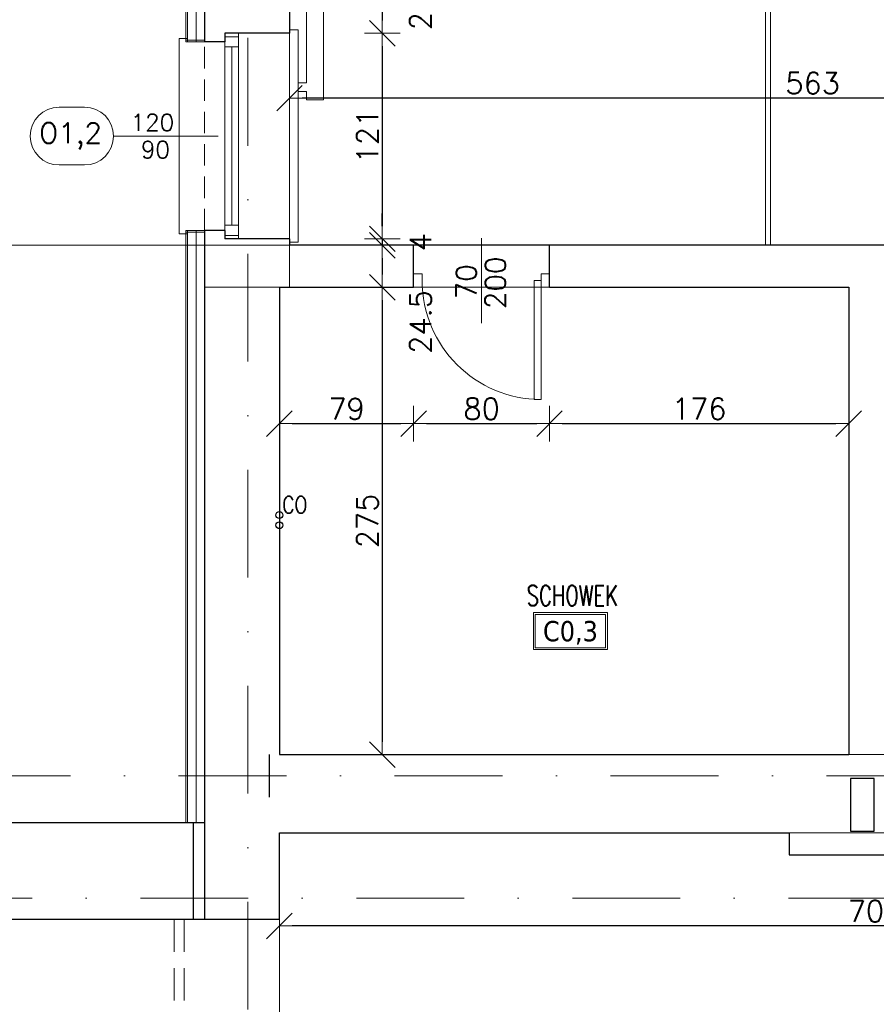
# Model space of a CAD drawing. Header units: millimetres. Extents: x 23192 to 177760, y -399809 to -79279.
# Tile 89 of 256: x 51858 to 52362, y -197562 to -196982. Entities that reach past the tile are written whole.
import ezdxf
from ezdxf.enums import TextEntityAlignment as Align

# ---------------------------------------------------------------- set-up
doc = ezdxf.new("R2010")
doc.units = ezdxf.units.MM
for name, pattern in [('6279-A-FP00$0$DASHED', [0.75, 0.5, -0.25]), ('DASHDOT', [25.4, 12.7, -6.35, 0, -6.35]), ('HIDDEN', [9.525, 6.35, -3.175])]:
    doc.linetypes.add(name, pattern=pattern)
doc.layers.get('0').update_dxf_attribs({"lineweight": 0})
for name, color, linetype, lineweight in [('!! 0_ Istn-okna', 6, 'Continuous', 13), ('!! 0_ Istn-sciany', 3, 'Continuous', 30), ('!! 0_ Istn-widok', 1, 'Continuous', 15), ('!! 0_Istn-cienka', 4, 'Continuous', 9), ('!! 0_Istn-drzwi', 1, 'Continuous', 13), ('!! 0_Opis_okna', 8, 'Continuous', 15), ('!! 0_Opis_pom', 9, 'Continuous', 13), ('!! 0_Osie', 1, 'DASHDOT', 13), ('!! 1_ tynk zewn  - nowy', 21, 'Continuous', 20), ('!! 2_ remont Ocieplenie', 4, 'ZIGZAG', 5), ('!! wymiary osi', 250, 'Continuous', 9), ('0-osie-liniA', 14, 'DASHDOT', 5)]:
    doc.layers.add(name, color=color, linetype=linetype, lineweight=lineweight)
for name, color, linetype, lineweight, plot in [('!! 0_Istn-grzejniki', 7, 'Continuous', 0, False), ('!! 0_ramki', 66, 'Continuous', 9, False), ('Powierzchnia', 140, 'Continuous', 5, False)]:
    doc.layers.add(name, color=color, linetype=linetype, lineweight=lineweight, plot=plot)
doc.layers.add('!! 0_opis pionów', color=4, linetype='Continuous')
doc.layers.add('!! 1_ widok', color=4, linetype='Continuous')
doc.styles.add('ARCHETYP', font='romans.shx', dxfattribs={"height": 15})
doc.styles.add('ARIAL', font='tahoma.ttf')
doc.styles.add('TXT', font='simplex.shx')
doc.linetypes.add('ZIGZAG', pattern='A,0.00254,-5.08,[131,ltypeshp.shx,S=5.08,R=0,X=-5.08,Y=0],-10.16,[131,ltypeshp.shx,S=5.08,R=180,X=5.08,Y=0],-5.08', length=20.32254)
doc.dimstyles.new('DIM50', dxfattribs={"dimscale": 5, "dimtxt": 2.5, "dimasz": 1.5, "dimexe": 0, "dimexo": 0, "dimgap": 0.5, "dimtad": 1, "dimdec": 4, "dimrnd": 0.5, "dimdsep": 46, "dimtxsty": 'TXT', "dimblk1": 'TICK1', "dimblk2": 'TICK1', "dimsah": 1, "dimcen": 0, "dimse1": 1, "dimse2": 1, "dimclrd": 1, "dimclre": 7, "dimclrt": 9, "dimadec": 0, "dimazin": 0, "dimtfac": 1, "dimtdec": 4, "dimtmove": 2, "dimatfit": 3, "dimldrblk": 'TICK1', "dimfxl": 1, "dimtolj": 1, "dimarcsym": 0})

# ---------------------------------------------------------------- blocks, each defined once
blk = doc.blocks.new('BLOK OSI')
at = {"layer": '!! 1_ widok'}
blk.add_lwpolyline([(52004.71142, -197477.5883), (52004.71142, -197502.5883)], dxfattribs=at)
at = {"layer": '0-osie-liniA', "ltscale": 5}
for points in [[(51992.21142, -199661.23318), (51992.21142, -193642.4104)], [(51570.03302, -197490.0883), (53810.60983, -197490.0883)], [(48624.30568, -197562.0883), (53810.60983, -197562.0883)]]:
    blk.add_lwpolyline(points, dxfattribs=at)
blk = doc.blocks.new('1_ok-opis')
blk.add_line((0, 111.61), (0, 50))
for points in [[(-17, 128.61), (-17, 143.61)], [(17, 128.61), (17, 143.61)]]:
    blk.add_lwpolyline(points)
for centre, start, end in [((0, 143.61), 0, 180), ((0, 128.61), 180, 0)]:
    blk.add_arc(centre, 17, start, end)
at = {"style": 'ARCHETYP'}
for tag, height, rotation, p in [('NR', 12, 90, (0, 136.9)), ('NR', 12, 270, (0, 136.9)), ('SZEROKOŚĆ', 10, 270, (8, 78.29)), ('SZEROKOŚĆ', 10, 90, (-8, 78.29)), ('WYSOKOŚĆ', 10, 270, (-8, 78.29)), ('WYSOKOŚĆ', 10, 90, (8, 78.29))]:
    blk.add_attdef(tag, text='', height=height, rotation=rotation, dxfattribs=at).set_placement(p, align=Align.MIDDLE)
blk = doc.blocks.new('TICK1')
at = {"color": 2}
blk.add_line((-1, -1), (1, 1), dxfattribs=at)
at = {"color": 0}
for p, q in [((0, -1.4), (0, 1.4)), ((0, 0), (-1, 0))]:
    blk.add_line(p, q, dxfattribs=at)
blk = doc.blocks.new('*D2527')
at = {"layer": '!! wymiary osi', "color": 1, "lineweight": -2, "transparency": 16777216}
blk.add_line((51709.45, -197122.34), (51709.45, -197133.5), dxfattribs=at)
at = {"layer": 'DEFPOINTS', "color": 0, "transparency": 16777216}
for p in [(52016.71, -197114.84), (51709.45, -197141), (52010.71, -197141)]:
    blk.add_point(p, dxfattribs=at)
at = {"layer": '!! wymiary osi', "color": 1, "lineweight": -2, "transparency": 16777216, "xscale": 7.5, "yscale": 7.5, "zscale": 7.5}
for p, rotation in [((51709.45, -197114.84), 90), ((51709.45, -197141), 270)]:
    blk.add_blockref('TICK1', p, dxfattribs=dict(at, rotation=rotation))
at = {"layer": '!! wymiary osi', "color": 9, "transparency": 16777216, "insert": (51700.7, -197127.92), "char_height": 12.5, "attachment_point": 5, "rotation": 90, "style": 'TXT'}
blk.add_mtext('\\A1;26', dxfattribs=at)
blk = doc.blocks.new('*D2528')
at = {"layer": '!! wymiary osi', "color": 1, "lineweight": -2, "transparency": 16777216}
blk.add_line((51709.45, -197148.5), (51709.45, -197407.09), dxfattribs=at)
at = {"layer": 'DEFPOINTS', "color": 0, "transparency": 16777216}
for p in [(52010.71, -197141), (51709.45, -197414.59), (52010.71, -197414.59)]:
    blk.add_point(p, dxfattribs=at)
at = {"layer": '!! wymiary osi', "color": 1, "lineweight": -2, "transparency": 16777216, "xscale": 7.5, "yscale": 7.5, "zscale": 7.5}
for p, rotation in [((51709.45, -197141), 90), ((51709.45, -197414.59), 270)]:
    blk.add_blockref('TICK1', p, dxfattribs=dict(at, rotation=rotation))
at = {"layer": '!! wymiary osi', "color": 9, "transparency": 16777216, "insert": (51700.7, -197277.8), "char_height": 12.5, "attachment_point": 5, "rotation": 90, "style": 'TXT'}
blk.add_mtext('\\A1;273.5', dxfattribs=at)
blk = doc.blocks.new('*D2529')
at = {"layer": '!! wymiary osi', "color": 1, "lineweight": -2, "transparency": 16777216}
blk.add_line((51709.45, -197422.09), (51709.45, -197453.09), dxfattribs=at)
at = {"layer": 'DEFPOINTS', "color": 0, "transparency": 16777216}
for p in [(52010.71, -197414.59), (51709.45, -197460.59), (52010.71, -197460.59)]:
    blk.add_point(p, dxfattribs=at)
at = {"layer": '!! wymiary osi', "color": 1, "lineweight": -2, "transparency": 16777216, "xscale": 7.5, "yscale": 7.5, "zscale": 7.5}
for p, rotation in [((51709.45, -197414.59), 90), ((51709.45, -197460.59), 270)]:
    blk.add_blockref('TICK1', p, dxfattribs=dict(at, rotation=rotation))
at = {"layer": '!! wymiary osi', "color": 9, "transparency": 16777216, "insert": (51700.7, -197437.59), "char_height": 12.5, "attachment_point": 5, "rotation": 90, "style": 'TXT'}
blk.add_mtext('\\A1;46', dxfattribs=at)
blk = doc.blocks.new('*D2548')
at = {"layer": '!! wymiary osi', "color": 1, "lineweight": -2, "transparency": 16777216}
blk.add_line((52071.25, -196972.59), (52071.25, -196982.59), dxfattribs=at)
at = {"layer": 'DEFPOINTS', "color": 0, "transparency": 16777216}
for p in [(52016.71, -196965.09), (52016.71, -196990.09), (52071.25, -196990.09)]:
    blk.add_point(p, dxfattribs=at)
at = {"layer": '!! wymiary osi', "color": 1, "lineweight": -2, "transparency": 16777216, "xscale": 7.5, "yscale": 7.5, "zscale": 7.5}
for p, rotation in [((52071.25, -196965.09), 90), ((52071.25, -196990.09), 270)]:
    blk.add_blockref('TICK1', p, dxfattribs=dict(at, rotation=rotation))
at = {"layer": '!! wymiary osi', "color": 9, "transparency": 16777216, "insert": (52093.75, -196977.59), "char_height": 12.5, "attachment_point": 5, "rotation": 90, "style": 'TXT'}
blk.add_mtext('\\A1;25', dxfattribs=at)
blk = doc.blocks.new('*D2549')
at = {"layer": '!! wymiary osi', "color": 1, "lineweight": -2, "transparency": 16777216}
blk.add_line((52071.25, -196997.59), (52071.25, -197103.59), dxfattribs=at)
at = {"layer": 'DEFPOINTS', "color": 0, "transparency": 16777216}
for p in [(52016.71, -196990.09), (52016.71, -197111.09), (52071.25, -197111.09)]:
    blk.add_point(p, dxfattribs=at)
at = {"layer": '!! wymiary osi', "color": 1, "lineweight": -2, "transparency": 16777216, "xscale": 7.5, "yscale": 7.5, "zscale": 7.5}
for p, rotation in [((52071.25, -196990.09), 90), ((52071.25, -197111.09), 270)]:
    blk.add_blockref('TICK1', p, dxfattribs=dict(at, rotation=rotation))
at = {"layer": '!! wymiary osi', "color": 9, "transparency": 16777216, "insert": (52062.5, -197050.59), "char_height": 12.5, "attachment_point": 5, "rotation": 90, "style": 'TXT'}
blk.add_mtext('\\A1;121', dxfattribs=at)
blk = doc.blocks.new('*D2550')
at = {"layer": '!! wymiary osi', "color": 1, "lineweight": -2, "transparency": 16777216}
for p, q in [((52071.25, -197103.59), (52071.25, -197096.09)), ((52071.25, -197111.09), (52071.25, -197114.84)), ((52071.25, -197122.34), (52071.25, -197129.84))]:
    blk.add_line(p, q, dxfattribs=at)
at = {"layer": 'DEFPOINTS', "color": 0, "transparency": 16777216}
for p in [(52016.71, -197111.09), (52016.71, -197114.84), (52071.25, -197114.84)]:
    blk.add_point(p, dxfattribs=at)
at = {"layer": '!! wymiary osi', "color": 1, "lineweight": -2, "transparency": 16777216, "xscale": 7.5, "yscale": 7.5, "zscale": 7.5}
for p, rotation in [((52071.25, -197111.09), 270), ((52071.25, -197114.84), 90)]:
    blk.add_blockref('TICK1', p, dxfattribs=dict(at, rotation=rotation))
at = {"layer": '!! wymiary osi', "color": 9, "transparency": 16777216, "insert": (52093.75, -197112.96), "char_height": 12.5, "attachment_point": 5, "rotation": 90, "style": 'TXT'}
blk.add_mtext('\\A1;4', dxfattribs=at)
blk = doc.blocks.new('*D2551')
at = {"layer": '!! wymiary osi', "color": 1, "lineweight": -2, "transparency": 16777216}
blk.add_line((52018.21, -197219.8), (52082.21, -197219.8), dxfattribs=at)
at = {"layer": 'DEFPOINTS', "color": 0, "transparency": 16777216}
for p in [(52010.71, -197179.15), (52089.71, -197179.15), (52089.71, -197219.8)]:
    blk.add_point(p, dxfattribs=at)
at = {"layer": '!! wymiary osi', "color": 1, "lineweight": -2, "transparency": 16777216, "xscale": 7.5, "yscale": 7.5, "zscale": 7.5, "rotation": 180}
blk.add_blockref('TICK1', (52010.71, -197219.8), dxfattribs=at)
at = {"layer": '!! wymiary osi', "color": 1, "lineweight": -2, "transparency": 16777216, "xscale": 7.5, "yscale": 7.5, "zscale": 7.5}
blk.add_blockref('TICK1', (52089.71, -197219.8), dxfattribs=at)
at = {"layer": '!! wymiary osi', "color": 9, "transparency": 16777216, "insert": (52050.21, -197211.05), "char_height": 12.5, "attachment_point": 5, "style": 'TXT'}
blk.add_mtext('\\A1;79', dxfattribs=at)
blk = doc.blocks.new('*D2552')
at = {"layer": '!! wymiary osi', "color": 1, "lineweight": -2, "transparency": 16777216}
blk.add_line((52097.21, -197219.8), (52162.21, -197219.8), dxfattribs=at)
at = {"layer": 'DEFPOINTS', "color": 0, "transparency": 16777216}
for p in [(52089.71, -197179.15), (52169.71, -197177.73), (52169.71, -197219.8)]:
    blk.add_point(p, dxfattribs=at)
at = {"layer": '!! wymiary osi', "color": 1, "lineweight": -2, "transparency": 16777216, "xscale": 7.5, "yscale": 7.5, "zscale": 7.5, "rotation": 180}
blk.add_blockref('TICK1', (52089.71, -197219.8), dxfattribs=at)
at = {"layer": '!! wymiary osi', "color": 1, "lineweight": -2, "transparency": 16777216, "xscale": 7.5, "yscale": 7.5, "zscale": 7.5}
blk.add_blockref('TICK1', (52169.71, -197219.8), dxfattribs=at)
at = {"layer": '!! wymiary osi', "color": 9, "transparency": 16777216, "insert": (52129.71, -197211.05), "char_height": 12.5, "attachment_point": 5, "style": 'TXT'}
blk.add_mtext('\\A1;80', dxfattribs=at)
blk = doc.blocks.new('*D2553')
at = {"layer": '!! wymiary osi', "color": 1, "lineweight": -2, "transparency": 16777216}
blk.add_line((52177.21, -197219.8), (52338.21, -197219.8), dxfattribs=at)
at = {"layer": 'DEFPOINTS', "color": 0, "transparency": 16777216}
for p in [(52169.71, -197177.73), (52345.71, -197177.73), (52345.71, -197219.8)]:
    blk.add_point(p, dxfattribs=at)
at = {"layer": '!! wymiary osi', "color": 1, "lineweight": -2, "transparency": 16777216, "xscale": 7.5, "yscale": 7.5, "zscale": 7.5, "rotation": 180}
blk.add_blockref('TICK1', (52169.71, -197219.8), dxfattribs=at)
at = {"layer": '!! wymiary osi', "color": 1, "lineweight": -2, "transparency": 16777216, "xscale": 7.5, "yscale": 7.5, "zscale": 7.5}
blk.add_blockref('TICK1', (52345.71, -197219.8), dxfattribs=at)
at = {"layer": '!! wymiary osi', "color": 9, "transparency": 16777216, "insert": (52257.71, -197211.05), "char_height": 12.5, "attachment_point": 5, "style": 'TXT'}
blk.add_mtext('\\A1;176', dxfattribs=at)
blk = doc.blocks.new('*D2563')
at = {"layer": '!! wymiary osi', "color": 1, "lineweight": -2, "transparency": 16777216}
blk.add_line((52572.21, -197028.24), (52024.21, -197028.24), dxfattribs=at)
at = {"layer": 'DEFPOINTS', "color": 0, "transparency": 16777216}
for p in [(52016.71, -197028.24), (52016.71, -197114.59), (52579.71, -197114.59)]:
    blk.add_point(p, dxfattribs=at)
at = {"layer": '!! wymiary osi', "color": 1, "lineweight": -2, "transparency": 16777216, "xscale": 7.5, "yscale": 7.5, "zscale": 7.5, "rotation": 180}
blk.add_blockref('TICK1', (52016.71, -197028.24), dxfattribs=at)
at = {"layer": '!! wymiary osi', "color": 1, "lineweight": -2, "transparency": 16777216, "xscale": 7.5, "yscale": 7.5, "zscale": 7.5}
blk.add_blockref('TICK1', (52579.71, -197028.24), dxfattribs=at)
at = {"layer": '!! wymiary osi', "color": 9, "transparency": 16777216, "insert": (52324.48, -197019.49), "char_height": 12.5, "attachment_point": 5, "style": 'TXT'}
blk.add_mtext('\\A1;563', dxfattribs=at)
blk = doc.blocks.new('*D2566')
at = {"layer": '!! wymiary osi', "color": 1, "lineweight": -2, "transparency": 16777216}
blk.add_line((52704.21, -197515.42), (52018.21, -197515.42), dxfattribs=at)
at = {"layer": 'DEFPOINTS', "color": 0, "transparency": 16777216}
for p in [(52711.71, -197460.59), (52010.71, -197467.96), (52010.71, -197515.42)]:
    blk.add_point(p, dxfattribs=at)
at = {"layer": '!! wymiary osi', "color": 1, "lineweight": -2, "transparency": 16777216, "xscale": 7.5, "yscale": 7.5, "zscale": 7.5, "rotation": 180}
blk.add_blockref('TICK1', (52010.71, -197515.42), dxfattribs=at)
at = {"layer": '!! wymiary osi', "color": 1, "lineweight": -2, "transparency": 16777216, "xscale": 7.5, "yscale": 7.5, "zscale": 7.5}
blk.add_blockref('TICK1', (52711.71, -197515.42), dxfattribs=at)
at = {"layer": '!! wymiary osi', "color": 9, "transparency": 16777216, "insert": (52361.21, -197506.67), "char_height": 12.5, "attachment_point": 5, "style": 'TXT'}
blk.add_mtext('\\A1;701', dxfattribs=at)
blk = doc.blocks.new('*D2636')
at = {"layer": '!! wymiary osi', "color": 1, "lineweight": -2, "transparency": 16777216}
blk.add_line((52071.25, -197122.34), (52071.25, -197132.09), dxfattribs=at)
at = {"layer": 'DEFPOINTS', "color": 0, "transparency": 16777216}
for p in [(52016.71, -197114.84), (52016.71, -197139.59), (52071.25, -197139.59)]:
    blk.add_point(p, dxfattribs=at)
at = {"layer": '!! wymiary osi', "color": 1, "lineweight": -2, "transparency": 16777216, "xscale": 7.5, "yscale": 7.5, "zscale": 7.5}
for p, rotation in [((52071.25, -197114.84), 90), ((52071.25, -197139.59), 270)]:
    blk.add_blockref('TICK1', p, dxfattribs=dict(at, rotation=rotation))
at = {"layer": '!! wymiary osi', "color": 9, "transparency": 16777216, "insert": (52093.75, -197159.97), "char_height": 12.5, "attachment_point": 5, "rotation": 90, "style": 'TXT'}
blk.add_mtext('\\A1;24.5', dxfattribs=at)
blk = doc.blocks.new('*D2637')
at = {"layer": '!! wymiary osi', "color": 1, "lineweight": -2, "transparency": 16777216}
blk.add_line((52071.25, -197147.09), (52071.25, -197407.09), dxfattribs=at)
at = {"layer": 'DEFPOINTS', "color": 0, "transparency": 16777216}
for p in [(52016.71, -197139.59), (52010.71, -197414.59), (52071.25, -197414.59)]:
    blk.add_point(p, dxfattribs=at)
at = {"layer": '!! wymiary osi', "color": 1, "lineweight": -2, "transparency": 16777216, "xscale": 7.5, "yscale": 7.5, "zscale": 7.5}
for p, rotation in [((52071.25, -197139.59), 90), ((52071.25, -197414.59), 270)]:
    blk.add_blockref('TICK1', p, dxfattribs=dict(at, rotation=rotation))
at = {"layer": '!! wymiary osi', "color": 9, "transparency": 16777216, "insert": (52062.5, -197277.09), "char_height": 12.5, "attachment_point": 5, "rotation": 90, "style": 'TXT'}
blk.add_mtext('\\A1;275', dxfattribs=at)

msp = doc.modelspace()

# ---------------------------------------------------------------- linework, layer by layer
at = {"layer": '!! 0_ Istn-okna'}
for points in [[(51978.71142, -196990.0883), (51978.71142, -197111.0883)], [(51986.71142, -196990.0883), (51986.71142, -197111.0883)], [(51982.71142, -196998.0883), (51982.71142, -197103.0883)]]:
    msp.add_lwpolyline(points, dxfattribs=at)
for points in [[(51978.71142, -196992.0883), (51978.71142, -196998.0883), (51986.71142, -196998.0883), (51986.71142, -196992.0883)], [(51978.71142, -197103.0883), (51978.71142, -197109.0883), (51986.71142, -197109.0883), (51986.71142, -197103.0883)]]:
    msp.add_lwpolyline(points, close=True, dxfattribs=at)
at = {"layer": '!! 0_ Istn-sciany'}
for points in [[(51966.71142, -196960.0883), (51966.71142, -196995.0883)], [(52016.71142, -196965.0883), (52016.71142, -196990.0883)], [(51978.71142, -196990.0883), (51978.71142, -196995.0883)], [(52016.71142, -196990.0883), (51978.71142, -196990.0883)], [(51978.71142, -196995.0883), (51966.71142, -196995.0883)], [(51978.71142, -197106.0883), (51966.71142, -197106.0883)], [(51966.71142, -197106.0883), (51966.71142, -197511.5883)], [(51978.71142, -197106.0883), (51978.71142, -197111.0883)], [(52016.71142, -197111.0883), (51978.71142, -197111.0883)], [(52016.71142, -197111.0883), (52016.71142, -197114.5883)], [(52016.71142, -197114.5883), (52089.71142, -197114.5883)], [(52089.71142, -197139.5883), (52089.71142, -197114.5883)], [(52169.71142, -197114.5883), (52179.71142, -197114.5883)], [(52169.71142, -197139.5883), (52169.71142, -197114.5883)], [(52179.71142, -197114.5883), (52579.71142, -197114.5883)], [(52010.71142, -197139.5883), (52089.71142, -197139.5883)], [(52010.71142, -197139.5883), (52010.71142, -197414.5883)], [(52169.71142, -197139.5883), (52345.71142, -197139.5883)], [(52345.71142, -197139.5883), (52345.71142, -197414.5883)], [(52010.71142, -197414.5883), (52345.71142, -197414.5883)], [(51764.71142, -197454.5883), (51960.71142, -197454.5883)], [(51960.21142, -197511.5883), (51960.21142, -197454.5883)], [(52010.71142, -197460.5883), (52310.71142, -197460.5883)], [(52010.71142, -197511.5883), (52010.71142, -197460.5883)], [(52310.71142, -197460.5883), (52310.71142, -197473.5883)], [(52310.71142, -197473.5883), (52504.71142, -197473.5883)], [(52010.71142, -197511.5883), (51625.34922, -197511.5883)]]:
    msp.add_lwpolyline(points, dxfattribs=at)
msp.add_lwpolyline([(52346.71142, -197459.5883), (52360.71142, -197459.5883), (52360.71142, -197428.5883), (52346.71142, -197428.5883)], close=True, dxfattribs=at)
at = {"layer": '!! 0_ Istn-sciany', "linetype": '6279-A-FP00$0$DASHED', "ltscale": 100}
msp.add_lwpolyline([(49161.71142, -198251.5883), (49238.71142, -198251.5883), (49238.71142, -197454.5883), (51966.71142, -197454.5883)], dxfattribs=at)
at = {"layer": '!! 0_ Istn-widok'}
for p, q in [((52296.71142, -196848.5883), (52296.71142, -197114.5883)), ((52299.71142, -196848.5883), (52299.71142, -197114.5883))]:
    msp.add_line(p, q, dxfattribs=at)
for points in [[(52016.71142, -196988.0883), (52021.71142, -196988.0883)], [(52021.71142, -196988.0883), (52021.71142, -197113.0883)], [(51951.71142, -197108.0883), (51951.71142, -196993.0883)], [(51956.71142, -196993.0883), (51951.71142, -196993.0883)], [(51956.71142, -197108.0883), (51951.71142, -197108.0883)], [(52016.71142, -197113.0883), (52021.71142, -197113.0883)], [(52016.71142, -197114.5883), (52016.71142, -197139.5883)], [(52010.71142, -197139.5883), (51966.71142, -197139.5883)], [(52345.71142, -197414.5883), (52370.71142, -197414.5883)]]:
    msp.add_lwpolyline(points, dxfattribs=at)
at = {"layer": '!! 0_ Istn-widok', "linetype": 'HIDDEN', "ltscale": 3}
for points in [[(51948.71142, -197511.5883), (51948.71142, -197643.5883)], [(51954.71142, -197511.5883), (51954.71142, -197643.5883)]]:
    msp.add_lwpolyline(points, dxfattribs=at)
at = {"layer": '!! 0_Istn-cienka', "linetype": 'HIDDEN', "ltscale": 2}
for points in [[(52016.71142, -196990.0883), (52016.71142, -197111.0883)], [(51966.71142, -197106.0883), (51966.71142, -196995.0883)]]:
    msp.add_lwpolyline(points, dxfattribs=at)
at = {"layer": '!! 0_Istn-drzwi'}
msp.add_lwpolyline([(52129.71142, -197110.5883), (52129.71142, -197160.5883)], dxfattribs=at)
for points in [[(52094.71142, -197131.5883), (52089.71142, -197131.5883), (52089.71142, -197139.5883), (52094.71142, -197139.5883)], [(52160.71142, -197205.5883), (52160.71142, -197135.5883), (52164.71142, -197135.5883), (52164.71142, -197205.5883)], [(52164.71142, -197131.5883), (52169.71142, -197131.5883), (52169.71142, -197139.5883), (52164.71142, -197139.5883)]]:
    msp.add_lwpolyline(points, close=True, dxfattribs=at)
msp.add_arc((52164.71142, -197135.5883), 70, 180.00000004, 270.00000004, dxfattribs=at)
at = {"layer": '!! 0_Istn-grzejniki'}
msp.add_lwpolyline([(52021.71142, -196914.29361), (52026.71142, -196914.29361), (52026.71142, -196909.29361), (52036.71142, -196909.29361), (52036.71142, -197029.29361), (52026.71142, -197029.29361), (52026.71142, -197024.29361), (52021.71142, -197024.29361), (52021.71142, -197019.29361), (52026.71142, -197019.29361), (52026.71142, -196919.29361), (52021.71142, -196919.29361)], close=True, dxfattribs=at)
at = {"layer": '!! 0_opis pionów'}
for centre in [(52010.71142, -197273.5883), (52010.71142, -197279.5883)]:
    msp.add_circle(centre, 2, dxfattribs=at)
at = {"layer": '!! 0_Opis_pom', "ltscale": 0.7}
for points in [[(52160.22562, -197352.80176), (52203.74562, -197352.80176), (52203.74562, -197331.04176), (52160.22562, -197331.04176)], [(52161.31362, -197351.71376), (52202.65762, -197351.71376), (52202.65762, -197332.12976), (52161.31362, -197332.12976)]]:
    msp.add_lwpolyline(points, close=True, dxfattribs=at)
at = {"layer": '!! 0_ramki'}
msp.add_lwpolyline([(48565.42916, -197114.84055), (52765.42916, -197114.84055), (52765.42916, -200084.84055), (48565.42916, -200084.84055)], close=True, dxfattribs=at)
at = {"layer": '!! 1_ tynk zewn  - nowy'}
for points in [[(51955.71142, -196960.0883), (51955.71142, -196995.0883)], [(51956.71142, -196960.0883), (51956.71142, -196995.0883)], [(51966.71142, -196994.0883), (51955.71142, -196994.0883)], [(51966.71142, -196995.0883), (51955.71142, -196995.0883)], [(51955.71142, -197106.0883), (51955.71142, -197454.5883)], [(51966.71142, -197106.0883), (51955.71142, -197106.0883)], [(51966.71142, -197107.0883), (51955.71142, -197107.0883)], [(51956.71142, -197106.0883), (51956.71142, -197454.5883)]]:
    msp.add_lwpolyline(points, dxfattribs=at)
at = {"layer": '!! 2_ remont Ocieplenie', "linetype": 'ZIGZAG', "ltscale": 0.75}
for points in [[(51961.71142, -196960.0883), (51961.71142, -196995.0883)], [(51961.71142, -197106.0883), (51961.71142, -197454.5883)]]:
    msp.add_lwpolyline(points, dxfattribs=at)
at = {"layer": 'Powierzchnia'}
for points in [[(52579.71142, -195639.5883), (52016.71142, -195639.5883), (52016.71142, -197114.5883), (52579.71142, -197114.5883)], [(52345.71142, -197139.5883), (52010.71142, -197139.5883), (52010.71142, -197414.5883), (52345.71142, -197414.5883)], [(52010.71142, -197460.5883), (53179.71142, -197460.5883), (53179.71142, -197728.5883), (52010.71142, -197728.5883)]]:
    msp.add_lwpolyline(points, close=True, dxfattribs=at)

# ---------------------------------------------------------------- block references
at = {"layer": '!! 0_Opis_okna'}
ref = msp.add_blockref('1_ok-opis', (52024.71142, -197050.5883), dxfattribs=dict(at, rotation=89.99999999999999))
ref.add_attrib('SZEROKOŚĆ', '120', dxfattribs={"layer": '0', "height": 10, "style": 'ARCHETYP'}).set_placement((51935.99102, -197042.5883), align=Align.MIDDLE)
ref.add_attrib('WYSOKOŚĆ', '90', dxfattribs={"layer": '0', "height": 10, "style": 'ARCHETYP'}).set_placement((51937.76447, -197058.5883), align=Align.MIDDLE)
ref.add_attrib('NR', 'O1,2', dxfattribs={"layer": '0', "height": 12, "style": 'ARCHETYP'}).set_placement((51887.80998, -197050.5883), align=Align.MIDDLE)
at = {"layer": '!! 0_Osie'}
msp.add_blockref('BLOK OSI', (0, 63), dxfattribs=at)

# ---------------------------------------------------------------- texts
at = {"layer": '!! 0_Istn-drzwi', "color": 8, "style": 'ARCHETYP'}
for s, p in [('70', (52126.71142, -197146.61111)), ('200', (52143.85856, -197152.39238))]:
    msp.add_text(s, height=12, rotation=89.99999996, dxfattribs=at).set_placement(p)
at = {"layer": '!! 0_opis pionów', "style": 'ARCHETYP', "width": 0.8}
msp.add_text('CO', height=10, rotation=0.00000004, dxfattribs=at).set_placement((52012.43181, -197272.55816))
at = {"layer": '!! 0_Opis_pom', "ltscale": 0.7, "style": 'TXT', "width": 0.7}
msp.add_text('SCHOWEK', height=12, dxfattribs=at).set_placement((52183.10075, -197326.99544), align=Align.CENTER)
at = {"layer": '!! 0_Opis_pom', "ltscale": 0.7, "style": 'ARIAL'}
msp.add_attdef('C0,3', text='', height=11.968, dxfattribs=at).set_placement((52181.98562, -197341.92176), align=Align.MIDDLE_CENTER)

# ---------------------------------------------------------------- dimensions: what is measured, and where the dimension line sits
at = {"layer": '!! wymiary osi'}
for base, p1, p2, picture, middle in [((52071.25397, -196990.0883), (52016.71142, -196965.0883), (52016.71142, -196990.0883), '*D2548', (52093.75397, -196977.5883)), ((52071.25397, -197111.0883), (52016.71142, -196990.0883), (52016.71142, -197111.0883), '*D2549', (52062.50397, -197050.5883)), ((52071.253966, -197114.840548), (52016.711424, -197111.088303), (52016.711424, -197114.840548), '*D2550', (52093.753966, -197112.964426)), ((51709.45396, -197141.00238), (52016.71142, -197114.84055), (52010.71142, -197141.00238), '*D2527', (51700.70396, -197127.92146)), ((51709.45396, -197414.5883), (52010.71142, -197141.00238), (52010.71142, -197414.5883), '*D2528', (51700.70396, -197277.79534)), ((52071.25397, -197414.5883), (52016.71142, -197139.5883), (52010.71142, -197414.5883), '*D2637', (52062.50397, -197277.0883)), ((51709.45396, -197460.5883), (52010.71142, -197414.5883), (52010.71142, -197460.5883), '*D2529', (51700.70396, -197437.5883))]:
    dim = msp.add_linear_dim(base=base, p1=p1, p2=p2, angle=90, dimstyle='DIM50', dxfattribs=at)
    dim.commit()
    dim.dimension.update_dxf_attribs({"geometry": picture, "text_midpoint": middle})
dim = msp.add_linear_dim(base=(52016.71142, -197028.24124), p1=(52579.71142, -197114.5883), p2=(52016.71142, -197114.5883), dimstyle='DIM50', dxfattribs=at)
dim.commit()
dim.dimension.update_dxf_attribs({"geometry": '*D2563', "text_midpoint": (52324.47739, -197019.49124), "dimtype": 160})
dim = msp.add_linear_dim(base=(52071.253966, -197139.588303), p1=(52016.711424, -197114.840548), p2=(52016.711424, -197139.588303), angle=90, dimstyle='DIM50', dxfattribs=at)
dim.commit()
dim.dimension.update_dxf_attribs({"geometry": '*D2636', "text_midpoint": (52093.753966, -197159.974018), "dimtype": 160})
for base, p1, p2, picture, middle in [((52089.71142, -197219.79767), (52010.71142, -197179.14596), (52089.71142, -197179.14596), '*D2551', (52050.21142, -197211.04767)), ((52169.71142, -197219.79767), (52089.71142, -197179.14596), (52169.71142, -197177.73188), '*D2552', (52129.71142, -197211.04767)), ((52345.71142, -197219.79767), (52169.71142, -197177.73188), (52345.71142, -197177.73188), '*D2553', (52257.71142, -197211.04767)), ((52010.71142, -197515.42137), (52711.71142, -197460.5883), (52010.71142, -197467.96236), '*D2566', (52361.21142, -197506.67137))]:
    dim = msp.add_linear_dim(base=base, p1=p1, p2=p2, dimstyle='DIM50', dxfattribs=at)
    dim.commit()
    dim.dimension.update_dxf_attribs({"geometry": picture, "text_midpoint": middle})

doc.saveas('drawing.dxf')
